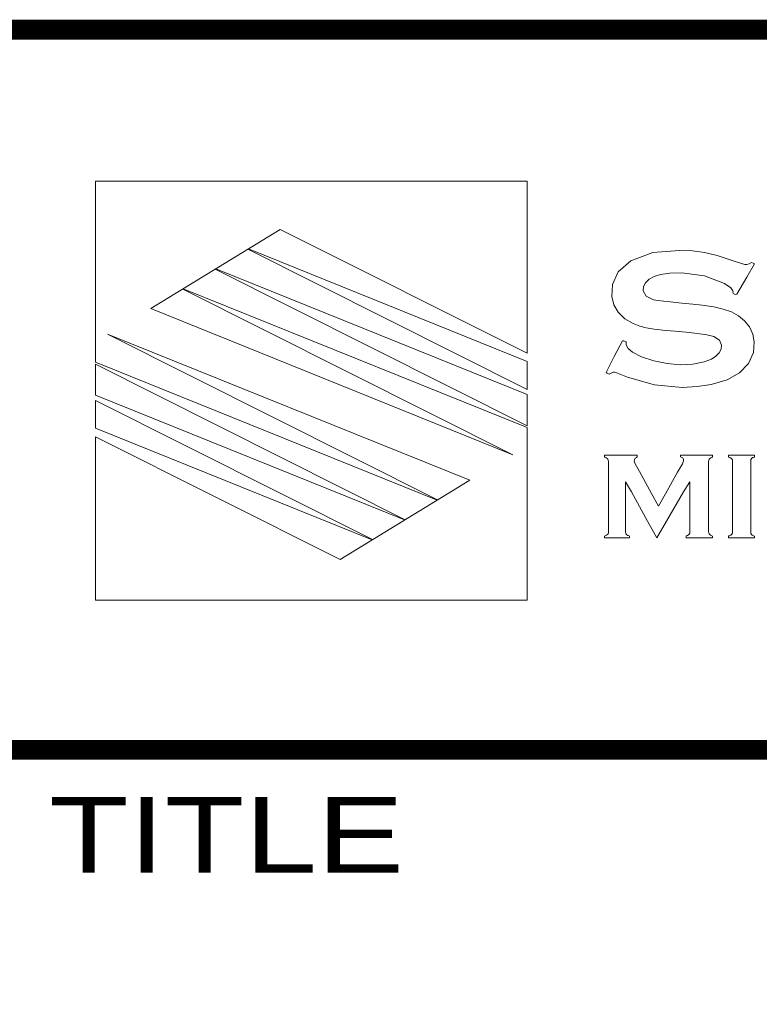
# Model space of a CAD drawing. Header units: inches. Extents: x 0 to 11.5, y 0 to 7.4.
# Tile 5 of 21: x 8.85 to 9.403, y 0.737 to 1.474. Entities that reach past the tile are written whole.
import ezdxf

# ---------------------------------------------------------------- set-up
doc = ezdxf.new("R2010")
doc.units = ezdxf.units.IN
doc.layers.add('FAB', color=7, linetype='Continuous')
doc.styles.add('ROMANS', font='txt', dxfattribs={"height": 0.08})

msp = doc.modelspace()

# ---------------------------------------------------------------- linework, layer by layer
at = {"layer": 'FAB', "lineweight": 0}
for p, q in [((8.90628, 1.21723), (8.90628, 1.35265)), ((8.90628, 1.35265), (9.22934, 1.35265)), ((9.22934, 1.35265), (9.22934, 1.22397)), ((9.04456, 1.3166), (8.94758, 1.25734)), ((9.22926, 1.22401), (9.04456, 1.3166)), ((9.02029, 1.30176), (9.02072, 1.30202)), ((9.22934, 1.19692), (9.02029, 1.30176)), ((9.02072, 1.30202), (9.22926, 1.21785)), ((9.30682, 1.2932), (9.32325, 1.29927)), ((9.32325, 1.29927), (9.34338, 1.30097)), ((9.34338, 1.30097), (9.35303, 1.30054)), ((9.35303, 1.30054), (9.36199, 1.29932)), ((9.36199, 1.29932), (9.37145, 1.29702)), ((9.37145, 1.29702), (9.38281, 1.29339)), ((9.29737, 1.28489), (9.30682, 1.2932)), ((9.38281, 1.29339), (9.38959, 1.29108)), ((9.38959, 1.29108), (9.39217, 1.29037)), ((9.39217, 1.29037), (9.39367, 1.29033)), ((9.39951, 1.29083), (9.39365, 1.28094)), ((9.39367, 1.29033), (9.39553, 1.29097)), ((9.39553, 1.29097), (9.39721, 1.29187)), ((9.39721, 1.29187), (9.3985, 1.29129)), ((9.3985, 1.29129), (9.39951, 1.29083)), ((9.39951, 1.29083), (9.39951, 1.29083)), ((8.99593, 1.28688), (8.99622, 1.28706)), ((9.22934, 1.16969), (8.99593, 1.28688)), ((8.99622, 1.28706), (9.22934, 1.19317)), ((9.29306, 1.27545), (9.29737, 1.28489)), ((9.32919, 1.28281), (9.32429, 1.28132)), ((9.33612, 1.28387), (9.32919, 1.28281)), ((9.34496, 1.28416), (9.33612, 1.28387)), ((9.36203, 1.28193), (9.34496, 1.28416)), ((9.2926, 1.26645), (9.29306, 1.27545)), ((9.31792, 1.27679), (9.31637, 1.274)), ((9.32072, 1.27933), (9.31792, 1.27679)), ((9.32429, 1.28132), (9.32072, 1.27933)), ((9.37698, 1.27611), (9.36203, 1.28193)), ((9.38163, 1.27303), (9.37698, 1.27611)), ((9.39365, 1.28094), (9.38612, 1.26823)), ((8.97161, 1.27202), (8.97193, 1.27221)), ((9.21863, 1.14794), (8.97161, 1.27202)), ((8.97193, 1.27221), (9.22934, 1.16837)), ((9.31637, 1.274), (9.3161, 1.27061)), ((9.3161, 1.27061), (9.31834, 1.26657)), ((9.38327, 1.27066), (9.38163, 1.27303)), ((9.38338, 1.26963), (9.38327, 1.27066)), ((9.38333, 1.26915), (9.38338, 1.26963)), ((9.38352, 1.26872), (9.38333, 1.26915)), ((9.38503, 1.26794), (9.38352, 1.26872)), ((9.38612, 1.26823), (9.38503, 1.26794)), ((9.29416, 1.26025), (9.2926, 1.26645)), ((9.29739, 1.25467), (9.29416, 1.26025)), ((9.31834, 1.26657), (9.32381, 1.26401)), ((9.32381, 1.26401), (9.32937, 1.26308)), ((9.32937, 1.26308), (9.33865, 1.26208)), ((9.33865, 1.26208), (9.34502, 1.26151)), ((9.34502, 1.26151), (9.35327, 1.26078)), ((9.35327, 1.26078), (9.3603, 1.26007)), ((9.3603, 1.26007), (9.36904, 1.25873)), ((8.94758, 1.25734), (9.21863, 1.14794)), ((9.30235, 1.24977), (9.29739, 1.25467)), ((9.36904, 1.25873), (9.37603, 1.25708)), ((9.37603, 1.25708), (9.38213, 1.25493)), ((9.38213, 1.25493), (9.38755, 1.25205)), ((9.30854, 1.24619), (9.30235, 1.24977)), ((9.31351, 1.24435), (9.30854, 1.24619)), ((9.38755, 1.25205), (9.39204, 1.24833)), ((9.39204, 1.24833), (9.39564, 1.24365)), ((9.18637, 1.12898), (8.9152, 1.23833)), ((8.9152, 1.23833), (9.16227, 1.11432)), ((9.31844, 1.24298), (9.31351, 1.24435)), ((9.32424, 1.24201), (9.31844, 1.24298)), ((9.33307, 1.241), (9.32424, 1.24201)), ((9.34003, 1.24039), (9.33307, 1.241)), ((9.34828, 1.23967), (9.34003, 1.24039)), ((9.35488, 1.23905), (9.34828, 1.23967)), ((9.36376, 1.23785), (9.35488, 1.23905)), ((9.36912, 1.23642), (9.36376, 1.23785)), ((9.39564, 1.24365), (9.3981, 1.23832)), ((9.3981, 1.23832), (9.39927, 1.23259)), ((9.29453, 1.2215), (9.30065, 1.23337)), ((9.30065, 1.23337), (9.30164, 1.23319)), ((9.30164, 1.23319), (9.30314, 1.2326)), ((9.30314, 1.2326), (9.30329, 1.23221)), ((9.30329, 1.23221), (9.30329, 1.23184)), ((9.30329, 1.23184), (9.30343, 1.23039)), ((9.37327, 1.23384), (9.36912, 1.23642)), ((9.37486, 1.23011), (9.37327, 1.23384)), ((9.39927, 1.23259), (9.39862, 1.22461)), ((9.30343, 1.23039), (9.30481, 1.22763)), ((9.30481, 1.22763), (9.30808, 1.22477)), ((9.30808, 1.22477), (9.31482, 1.22133)), ((9.37038, 1.22175), (9.37287, 1.22436)), ((9.37287, 1.22436), (9.37445, 1.22712)), ((9.37445, 1.22712), (9.37486, 1.23011)), ((9.39862, 1.22461), (9.39487, 1.21634)), ((9.16194, 1.11411), (8.90628, 1.21723)), ((9.22934, 1.21782), (9.22934, 1.19692)), ((9.28841, 1.20962), (9.29453, 1.2215)), ((9.31482, 1.22133), (9.32406, 1.21839)), ((9.32406, 1.21839), (9.3341, 1.21627)), ((9.3341, 1.21627), (9.34379, 1.21543)), ((9.34379, 1.21543), (9.35337, 1.21577)), ((9.35337, 1.21577), (9.36177, 1.21743)), ((9.36177, 1.21743), (9.36719, 1.21961)), ((9.36719, 1.21961), (9.37038, 1.22175)), ((9.39487, 1.21634), (9.38829, 1.20933)), ((9.138, 1.09944), (8.90628, 1.21569)), ((8.90628, 1.21569), (8.90628, 1.19259)), ((9.28918, 1.20899), (9.28841, 1.20962)), ((9.29062, 1.20823), (9.28918, 1.20899)), ((9.29205, 1.20908), (9.29062, 1.20823)), ((9.29357, 1.2098), (9.29205, 1.20908)), ((9.29473, 1.20983), (9.29357, 1.2098)), ((9.29703, 1.20909), (9.29473, 1.20983)), ((9.30438, 1.20612), (9.29703, 1.20909)), ((9.38829, 1.20933), (9.37886, 1.20411)), ((9.32471, 1.20037), (9.30438, 1.20612)), ((9.37886, 1.20411), (9.36703, 1.20069)), ((9.34533, 1.19842), (9.32471, 1.20037)), ((9.35651, 1.19897), (9.34533, 1.19842)), ((9.36703, 1.20069), (9.35651, 1.19897)), ((8.90628, 1.19259), (9.13759, 1.09928)), ((8.90628, 1.19259), (8.90628, 1.19259)), ((8.90628, 1.18868), (8.90628, 1.16783)), ((9.11357, 1.08455), (8.90628, 1.18868)), ((8.90628, 1.18868), (8.90628, 1.18868)), ((9.22934, 1.19317), (9.22934, 1.16969)), ((8.90628, 1.16783), (9.11324, 1.08435)), ((9.22934, 1.16837), (9.22934, 1.03921)), ((8.90628, 1.03921), (8.90628, 1.16149)), ((8.90628, 1.16149), (9.08927, 1.06962)), ((9.28714, 1.1476), (9.29308, 1.14761)), ((9.28714, 1.14713), (9.28714, 1.1476)), ((9.28714, 1.14644), (9.28714, 1.14713)), ((9.28755, 1.14613), (9.28714, 1.14644)), ((9.28855, 1.14573), (9.28755, 1.14613)), ((9.28926, 1.14526), (9.28855, 1.14573)), ((9.28973, 1.14466), (9.28926, 1.14526)), ((9.29003, 1.14391), (9.28973, 1.14466)), ((9.29014, 1.14306), (9.29003, 1.14391)), ((9.29015, 1.13286), (9.29014, 1.14306)), ((9.29308, 1.14761), (9.30578, 1.14761)), ((9.30578, 1.14761), (9.31172, 1.1476)), ((9.30951, 1.14421), (9.30948, 1.14324)), ((9.30948, 1.14324), (9.30967, 1.14257)), ((9.31005, 1.14535), (9.30951, 1.14421)), ((9.30967, 1.14257), (9.31, 1.14177)), ((9.3112, 1.14608), (9.31005, 1.14535)), ((9.31172, 1.14644), (9.3112, 1.14608)), ((9.31172, 1.1476), (9.31172, 1.14713)), ((9.31172, 1.14713), (9.31172, 1.14644)), ((9.34408, 1.1476), (9.34986, 1.14761)), ((9.34408, 1.14713), (9.34408, 1.1476)), ((9.34408, 1.14644), (9.34408, 1.14713)), ((9.34458, 1.14616), (9.34408, 1.14644)), ((9.34575, 1.14561), (9.34458, 1.14616)), ((9.34546, 1.1413), (9.34607, 1.14261)), ((9.34636, 1.14459), (9.34575, 1.14561)), ((9.34607, 1.14261), (9.34638, 1.14357)), ((9.34638, 1.14357), (9.34636, 1.14459)), ((9.34986, 1.14761), (9.36223, 1.14761)), ((9.36223, 1.14761), (9.36801, 1.1476)), ((9.36522, 1.14391), (9.36511, 1.14306)), ((9.36511, 1.14306), (9.36511, 1.13286)), ((9.36553, 1.14466), (9.36522, 1.14391)), ((9.36604, 1.14526), (9.36553, 1.14466)), ((9.36671, 1.14573), (9.36604, 1.14526)), ((9.36764, 1.14613), (9.36671, 1.14573)), ((9.36801, 1.14644), (9.36764, 1.14613)), ((9.36801, 1.1476), (9.36801, 1.14713)), ((9.36801, 1.14713), (9.36801, 1.14644)), ((9.38009, 1.14751), (9.38009, 1.14761)), ((9.38009, 1.14761), (9.38141, 1.14761)), ((9.38009, 1.14728), (9.38009, 1.14751)), ((9.38009, 1.14697), (9.38009, 1.14728)), ((9.38009, 1.14665), (9.38009, 1.14697)), ((9.38009, 1.14639), (9.38009, 1.14665)), ((9.38009, 1.14625), (9.38009, 1.14639)), ((9.38047, 1.14613), (9.38009, 1.14625)), ((9.38095, 1.14596), (9.38047, 1.14613)), ((9.38138, 1.14578), (9.38095, 1.14596)), ((9.38176, 1.14558), (9.38138, 1.14578)), ((9.38141, 1.14761), (9.38476, 1.14761)), ((9.38208, 1.14537), (9.38176, 1.14558)), ((9.38233, 1.14514), (9.38208, 1.14537)), ((9.38253, 1.14488), (9.38233, 1.14514)), ((9.38271, 1.14458), (9.38253, 1.14488)), ((9.38285, 1.14426), (9.38271, 1.14458)), ((9.38296, 1.14391), (9.38285, 1.14426)), ((9.38304, 1.14355), (9.38296, 1.14391)), ((9.38308, 1.14316), (9.38304, 1.14355)), ((9.38309, 1.14262), (9.38308, 1.14316)), ((9.38309, 1.13743), (9.38309, 1.14262)), ((9.38476, 1.14761), (9.38918, 1.14761)), ((9.38918, 1.14761), (9.39371, 1.14761)), ((9.39371, 1.14761), (9.39742, 1.14761)), ((9.39658, 1.14326), (9.39657, 1.14287)), ((9.39657, 1.14287), (9.39657, 1.13928)), ((9.39661, 1.14364), (9.39658, 1.14326)), ((9.39667, 1.144), (9.39661, 1.14364)), ((9.39677, 1.14435), (9.39667, 1.144)), ((9.39691, 1.14466), (9.39677, 1.14435)), ((9.39709, 1.14494), (9.39691, 1.14466)), ((9.39729, 1.14521), (9.39709, 1.14494)), ((9.39755, 1.14544), (9.39729, 1.14521)), ((9.39742, 1.14761), (9.39934, 1.14761)), ((9.39787, 1.14565), (9.39755, 1.14544)), ((9.39825, 1.14584), (9.39787, 1.14565)), ((9.39868, 1.14601), (9.39825, 1.14584)), ((9.39917, 1.14617), (9.39868, 1.14601)), ((9.39943, 1.14627), (9.39917, 1.14617)), ((9.39934, 1.14761), (9.39943, 1.14755)), ((9.39943, 1.14755), (9.39943, 1.14735)), ((9.39943, 1.14735), (9.39943, 1.14705)), ((9.39943, 1.14705), (9.39943, 1.14672)), ((9.39943, 1.14672), (9.39943, 1.14644)), ((9.39943, 1.14644), (9.39943, 1.14627)), ((9.31, 1.14177), (9.31342, 1.13545)), ((9.31342, 1.13545), (9.32237, 1.11902)), ((9.33277, 1.11884), (9.34189, 1.13495)), ((9.34189, 1.13495), (9.34546, 1.1413)), ((9.38309, 1.12741), (9.38309, 1.13743)), ((9.39657, 1.13928), (9.39657, 1.13022)), ((9.08927, 1.06962), (9.18637, 1.12898)), ((9.29015, 1.10601), (9.29015, 1.13286)), ((9.30733, 1.12029), (9.30284, 1.12776)), ((9.30284, 1.12776), (9.30284, 1.11289)), ((9.35116, 1.12776), (9.34641, 1.12029)), ((9.35116, 1.11289), (9.35116, 1.12776)), ((9.36511, 1.13286), (9.36511, 1.10601)), ((9.38309, 1.11514), (9.38309, 1.12741)), ((9.39657, 1.13022), (9.39657, 1.11828)), ((9.31938, 1.09841), (9.30733, 1.12029)), ((9.34641, 1.12029), (9.33366, 1.09841)), ((9.16227, 1.11432), (9.16194, 1.11411)), ((9.30284, 1.11289), (9.30284, 1.09449)), ((9.32237, 1.11902), (9.32752, 1.10956)), ((9.32752, 1.10956), (9.33277, 1.11884)), ((9.35116, 1.09449), (9.35116, 1.11289)), ((9.38309, 1.10319), (9.38309, 1.11514)), ((9.39657, 1.11828), (9.39657, 1.10601)), ((9.29015, 1.09055), (9.29015, 1.10601)), ((9.36511, 1.10601), (9.36511, 1.09055)), ((9.39657, 1.10601), (9.39657, 1.09599)), ((9.13759, 1.09928), (9.138, 1.09944)), ((9.32632, 1.08581), (9.31938, 1.09841)), ((9.33366, 1.09841), (9.32632, 1.08581)), ((9.38309, 1.09414), (9.38309, 1.10319)), ((9.29007, 1.08963), (9.29015, 1.09055)), ((9.30284, 1.09449), (9.30286, 1.09011)), ((9.35115, 1.09011), (9.35116, 1.09449)), ((9.36511, 1.09055), (9.36518, 1.08963)), ((9.38308, 1.09011), (9.38309, 1.09055)), ((9.38309, 1.09055), (9.38309, 1.09414)), ((9.38309, 1.09055), (9.38309, 1.09055)), ((9.39657, 1.09599), (9.39657, 1.09079)), ((9.39657, 1.09079), (9.39657, 1.09022)), ((9.11324, 1.08435), (9.11357, 1.08455)), ((9.28714, 1.08711), (9.2878, 1.0874)), ((9.28714, 1.08647), (9.28714, 1.08711)), ((9.28714, 1.08586), (9.28714, 1.08647)), ((9.28985, 1.08581), (9.28714, 1.08586)), ((9.2878, 1.0874), (9.28874, 1.08781)), ((9.28874, 1.08781), (9.28938, 1.08832)), ((9.28938, 1.08832), (9.28981, 1.0889)), ((9.28981, 1.0889), (9.29007, 1.08963)), ((9.29923, 1.08581), (9.28985, 1.08581)), ((9.30572, 1.08581), (9.29923, 1.08581)), ((9.30286, 1.09011), (9.30303, 1.08928)), ((9.30303, 1.08928), (9.30338, 1.08863)), ((9.30338, 1.08863), (9.30387, 1.08808)), ((9.30387, 1.08808), (9.3046, 1.08761)), ((9.3046, 1.08761), (9.30566, 1.08724)), ((9.30566, 1.08724), (9.3058, 1.08687)), ((9.3058, 1.08615), (9.30572, 1.08581)), ((9.3058, 1.08687), (9.3058, 1.08615)), ((9.32632, 1.08581), (9.32632, 1.08581)), ((9.34824, 1.08687), (9.34837, 1.08724)), ((9.34824, 1.08615), (9.34824, 1.08687)), ((9.34833, 1.08581), (9.34824, 1.08615)), ((9.3552, 1.08581), (9.34833, 1.08581)), ((9.34837, 1.08724), (9.34941, 1.08758)), ((9.34941, 1.08758), (9.35015, 1.08801)), ((9.35015, 1.08801), (9.35066, 1.08857)), ((9.35066, 1.08857), (9.35099, 1.08927)), ((9.35099, 1.08927), (9.35115, 1.09011)), ((9.36514, 1.08581), (9.3552, 1.08581)), ((9.36801, 1.08586), (9.36514, 1.08581)), ((9.36518, 1.08963), (9.36544, 1.0889)), ((9.36544, 1.0889), (9.36593, 1.08832)), ((9.36593, 1.08832), (9.36654, 1.08781)), ((9.36654, 1.08781), (9.36741, 1.0874)), ((9.36741, 1.0874), (9.36801, 1.08711)), ((9.36801, 1.08711), (9.36801, 1.08647)), ((9.36801, 1.08647), (9.36801, 1.08586)), ((9.38009, 1.08718), (9.38035, 1.08728)), ((9.38009, 1.08701), (9.38009, 1.08718)), ((9.38009, 1.08672), (9.38009, 1.08701)), ((9.38009, 1.08638), (9.38009, 1.08672)), ((9.38009, 1.08608), (9.38009, 1.08638)), ((9.38009, 1.08586), (9.38009, 1.08608)), ((9.38018, 1.08581), (9.38009, 1.08586)), ((9.3821, 1.08581), (9.38018, 1.08581)), ((9.38035, 1.08728), (9.38084, 1.08744)), ((9.38084, 1.08744), (9.38128, 1.08761)), ((9.38128, 1.08761), (9.38167, 1.08781)), ((9.38167, 1.08781), (9.382, 1.08802)), ((9.382, 1.08802), (9.38227, 1.08826)), ((9.3858, 1.08581), (9.3821, 1.08581)), ((9.38227, 1.08826), (9.38248, 1.0885)), ((9.38248, 1.0885), (9.38267, 1.08876)), ((9.38267, 1.08876), (9.38282, 1.08905)), ((9.38282, 1.08905), (9.38294, 1.08937)), ((9.38294, 1.08937), (9.38302, 1.08972)), ((9.38302, 1.08972), (9.38308, 1.09011)), ((9.39034, 1.08581), (9.3858, 1.08581)), ((9.39475, 1.08581), (9.39034, 1.08581)), ((9.3981, 1.08581), (9.39475, 1.08581)), ((9.39657, 1.09022), (9.3966, 1.08981)), ((9.3966, 1.08981), (9.39665, 1.08944)), ((9.39665, 1.08944), (9.39674, 1.08911)), ((9.39674, 1.08911), (9.39687, 1.08879)), ((9.39687, 1.08879), (9.39704, 1.0885)), ((9.39704, 1.0885), (9.39724, 1.08824)), ((9.39724, 1.08824), (9.39749, 1.08801)), ((9.39749, 1.08801), (9.39781, 1.08781)), ((9.39781, 1.08781), (9.39818, 1.08763)), ((9.39943, 1.08581), (9.3981, 1.08581)), ((9.39818, 1.08763), (9.39861, 1.08746)), ((9.39861, 1.08746), (9.39906, 1.08731)), ((9.39906, 1.08731), (9.39943, 1.0872)), ((9.39943, 1.0872), (9.39943, 1.08706)), ((9.39943, 1.08706), (9.39943, 1.08679)), ((9.39943, 1.08679), (9.39943, 1.08647)), ((9.39943, 1.08647), (9.39943, 1.08615)), ((9.39943, 1.08615), (9.39943, 1.0859)), ((9.39943, 1.0859), (9.39943, 1.08581)), ((9.22934, 1.03921), (8.90628, 1.03921))]:
    msp.add_line(p, q, dxfattribs=at)
at = {"layer": 'FAB', "lineweight": 0, "const_width": 0.01485}
for points in [[(11.2593, 1.46615), (7.62617, 1.46615), (7.62617, 0.12942)], [(8.829, 0.92718), (11.2593, 0.92718)]]:
    msp.add_lwpolyline(points, dxfattribs=at)

# ---------------------------------------------------------------- texts
at = {"layer": 'FAB', "lineweight": 0, "style": 'ROMANS', "width": 1.29}
msp.add_text('TITLE', height=0.056572, dxfattribs=at).set_placement((8.87142, 0.83525))

doc.saveas('drawing.dxf')
